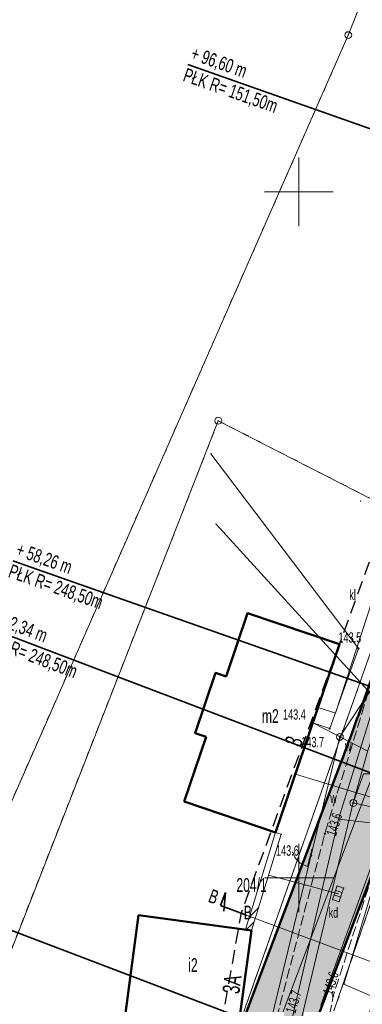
# Model space of a CAD drawing. Extents: x 6456700 to 6518119, y 5963420 to 5980059.
# Tile 117 of 256: x 6512148 to 6512173, y 5965740 to 5965812. Entities that reach past the tile are written whole.
import ezdxf
from ezdxf.enums import TextEntityAlignment as Align

# ---------------------------------------------------------------- set-up
doc = ezdxf.new("R2010")
doc.units = 0
doc.header["$MEASUREMENT"] = 0
for name, pattern in [('L_0_03', [1, 0.5, -0.5]), ('L_0_04', [1.5, 1, -0.5]), ('L_0_52', [1, 0.75, -0.25])]:
    doc.linetypes.add(name, pattern=pattern)
doc.layers.get('0').update_dxf_attribs({"color": 2, "linetype": 'CONTINUOUS', "lineweight": 5})
for name, color, linetype, lineweight in [('18mm Kreska ciągła', 7, 'CONTINUOUS', 18), ('202_punkt_graniczny', 7, 'CONTINUOUS', 18), ('210_oznaczenie_konturu_uzytku_gruntowego', 96, 'CONTINUOUS', 18), ('211_numer_dzialki_ewidencyjnej', 7, 'CONTINUOUS', 18), ('218_kontur_uzytku_gruntowego', 96, 'L_0_03', 18), ('219_dzialka_ewidencyjna', 7, 'CONTINUOUS', 18), ('238_Punkt_adresowy_budynku', 7, 'CONTINUOUS', 18), ('312_budynek_ewidencyjny', 7, 'CONTINUOUS', 18), ('312_oznaczenie_budynku_ewidencyjnego_Atr117', 7, 'CONTINUOUS', 18), ('35mm Ciągła', 7, 'CONTINUOUS', 35), ('50mm Kreska ciągła', 7, 'CONTINUOUS', 50), ('9mm Kreska ciągła', 252, 'CONTINUOUS', 9), ('furtka', 7, 'CONTINUOUS', 18), ('jezdnia', 7, 'CONTINUOUS', 18), ('komora_podziemna', 7, 'CONTINUOUS', 18), ('komora_podziemna_Atr17', 7, 'CONTINUOUS', 18), ('kratka_sciekowa', 7, 'CONTINUOUS', 18), ('kratka_sciekowa_Atr17', 7, 'CONTINUOUS', 18), ('ogrodzenie_trwale', 7, 'CONTINUOUS', 18), ('osadnik__szambo_Atr17', 7, 'CONTINUOUS', 18), ('pikieta_naturalna', 7, 'CONTINUOUS', 18), ('pikieta_naturalna_Atr2', 7, 'CONTINUOUS', 18), ('pikieta_naturalna_Atr3', 7, 'CONTINUOUS', 18), ('przewod_elektroenergetyczny_niskiego_napiecia', 7, 'CONTINUOUS', 18), ('przewod_kanalizacyjny', 7, 'CONTINUOUS', 18), ('przewod_telekomunikacyjny_podziemny', 7, 'CONTINUOUS', 18), ('przewod_wodociagowy', 7, 'CONTINUOUS', 18), ('rzedna', 7, 'CONTINUOUS', 18), ('rzedna_Atr2', 7, 'CONTINUOUS', 18), ('sciana_oporowa__poligon_', 7, 'CONTINUOUS', 18), ('siatka_krzyrzy', 7, 'CONTINUOUS', 18), ('slup_przewodow_napowietrznych', 7, 'CONTINUOUS', 18), ('Zakres', 7, 'CONTINUOUS', 18)]:
    doc.layers.add(name, color=color, linetype=linetype, lineweight=lineweight)
doc.styles.get("Standard").update_dxf_attribs({"font": 'txt', "width": 0.75})
doc.styles.add('Znaczniki', font='GOTHIC.TTF', dxfattribs={"width": 0.7})

# ---------------------------------------------------------------- blocks, each defined once
blk = doc.blocks.new('mdcp_nowa')
at = {"layer": 'pikieta_naturalna', "linetype": 'Continuous', "lineweight": 18}
for points in [[(6494904.35, 5982216.675, 1), (6494904.35, 5982216.765, 1)], [(6494902.26, 5982210.835, 1), (6494902.26, 5982210.925, 1)], [(6494903, 5982210.235, 1), (6494903, 5982210.325, 1)], [(6494901.9, 5982203.165, 1), (6494901.9, 5982203.255, 1)], [(6494900.91, 5982201.595, 1), (6494900.91, 5982201.685, 1)], [(6494902.51, 5982191.375, 1), (6494902.51, 5982191.465, 1)]]:
    blk.add_hatch(color=18, dxfattribs=at).paths.add_polyline_path(points)
at = {"layer": 'rzedna', "linetype": 'Continuous', "lineweight": 18}
blk.add_hatch(color=18, dxfattribs=at).paths.add_polyline_path([(6494903.98, 5982205.425, 1), (6494903.98, 5982205.515, 1)])
at = {"layer": '202_punkt_graniczny', "color": 7, "linetype": 'Continuous', "lineweight": 18}
for centre in [(6494903.61, 5982261.41), (6494894.14, 5982233.32)]:
    blk.add_circle(centre, 0.25, dxfattribs=at)
at = {"layer": '202_punkt_graniczny'}
for p in [(6494903.61, 5982261.41), (6494894.14, 5982233.32)]:
    blk.add_point(p, dxfattribs=at)
at = {"layer": '218_kontur_uzytku_gruntowego', "lineweight": 18, "flags": 128}
for points in [[(6494927.85, 5982322.27), (6494903.61, 5982261.41)], [(6494903.61, 5982261.41), (6494874.66, 5982195.55)], [(6494873.21, 5982179.85), (6494894.14, 5982233.32)], [(6494894.14, 5982233.32), (6494908.59, 5982225.93)], [(6494891.82, 5982178.42), (6494908.59, 5982225.93)], [(6494909.1, 5982209.37), (6494902.57, 5982190.31)]]:
    blk.add_lwpolyline(points, dxfattribs=at)
at = {"layer": '218_kontur_uzytku_gruntowego'}
for p in [(6494903.61, 5982261.41), (6494903.61, 5982261.41), (6494903.61, 5982261.41), (6494903.61, 5982261.41), (6494894.14, 5982233.32), (6494894.14, 5982233.32), (6494894.14, 5982233.32), (6494894.14, 5982233.32)]:
    blk.add_point(p, dxfattribs=at)
at = {"layer": '219_dzialka_ewidencyjna', "color": 3, "linetype": 'Continuous', "lineweight": 18, "flags": 128}
for points in [[(6494903.61, 5982261.41), (6494927.85, 5982322.27)], [(6494874.66, 5982195.55), (6494903.61, 5982261.41)], [(6494873.21, 5982179.85), (6494894.14, 5982233.32)], [(6494894.14, 5982233.32), (6494908.59, 5982225.93)], [(6494891.82, 5982178.42), (6494908.59, 5982225.93)], [(6494902.57, 5982190.31), (6494909.1, 5982209.37)]]:
    blk.add_lwpolyline(points, dxfattribs=at)
at = {"layer": '219_dzialka_ewidencyjna', "color": 3}
for p in [(6494903.61, 5982261.41), (6494903.61, 5982261.41), (6494894.14, 5982233.32), (6494894.14, 5982233.32)]:
    blk.add_point(p, dxfattribs=at)
at = {"layer": '312_budynek_ewidencyjny', "color": 7, "linetype": 'Continuous', "lineweight": 50, "flags": 128}
for points in [[(6494894.72, 5982214.69), (6494896.27, 5982219.3)], [(6494896.27, 5982219.3), (6494902.97, 5982217.03)], [(6494902.97, 5982217.03), (6494898.32, 5982203.32)], [(6494892.45, 5982210.55), (6494893.94, 5982214.95)], [(6494893.94, 5982214.95), (6494894.72, 5982214.69)], [(6494891.66, 5982205.58), (6494893.25, 5982210.28)], [(6494893.25, 5982210.28), (6494892.45, 5982210.55)], [(6494898.32, 5982203.32), (6494891.66, 5982205.58)], [(6494887.37, 5982190.15), (6494888.32, 5982197.28)], [(6494888.32, 5982197.28), (6494896.55, 5982196.17)], [(6494896.55, 5982196.17), (6494895.59, 5982189.04)]]:
    blk.add_lwpolyline(points, dxfattribs=at)
at = {"layer": '312_budynek_ewidencyjny'}
for p in [(6494896.27, 5982219.3), (6494896.27, 5982219.3), (6494902.97, 5982217.03), (6494902.97, 5982217.03), (6494893.94, 5982214.95), (6494893.94, 5982214.95), (6494894.72, 5982214.69), (6494894.72, 5982214.69), (6494892.45, 5982210.55), (6494892.45, 5982210.55), (6494893.25, 5982210.28), (6494893.25, 5982210.28), (6494891.66, 5982205.58), (6494891.66, 5982205.58), (6494898.32, 5982203.32), (6494898.32, 5982203.32), (6494888.32, 5982197.28), (6494888.32, 5982197.28), (6494896.55, 5982196.17), (6494896.55, 5982196.17)]:
    blk.add_point(p, dxfattribs=at)
at = {"layer": 'furtka', "color": 7, "linetype": 'Continuous', "lineweight": 18, "flags": 128}
blk.add_lwpolyline([(6494900.65, 5982200.84), (6494900.95, 5982202.06)], dxfattribs=at)
at = {"layer": 'furtka', "color": 7, "linetype": 'Continuous', "lineweight": 18}
blk.add_arc((6494901.007, 5982202.297), 1.5, 196.185, 256.185, dxfattribs=at)
at = {"layer": 'furtka'}
for p in [(6494899.567, 5982201.879), (6494900.95, 5982202.06), (6494899.969, 5982201.214), (6494900.649, 5982200.84), (6494900.65, 5982200.84)]:
    blk.add_point(p, dxfattribs=at)
at = {"layer": 'jezdnia', "color": 7, "linetype": 'L_0_52', "lineweight": 18, "flags": 128}
blk.add_lwpolyline([(6494906.64, 5982204.07), (6494902.51, 5982191.42), (6494900.83, 5982182.45), (6494900.46, 5982175.05), (6494901.26, 5982168.49), (6494902.39, 5982165.03), (6494903.91, 5982162.32), (6494905.25, 5982160.72), (6494906.57, 5982160.82), (6494907.19, 5982160), (6494909.71, 5982156.82), (6494908.99, 5982155.65), (6494910.46, 5982153.38), (6494916.76, 5982144.94), (6494937.893, 5982116.515), (6494936.342, 5982111.073), (6494913.16, 5982142.2), (6494906.83, 5982150.55), (6494898.97, 5982152.01), (6494895.3, 5982147.67), (6494891.95, 5982135.64), (6494888.64, 5982134.89), (6494891.5, 5982146.29), (6494893.15, 5982153.16), (6494891.97, 5982154.04), (6494892.72, 5982157.79), (6494894.24, 5982158.91), (6494895.79, 5982169.13), (6494894.29, 5982173.33), (6494895.64, 5982177.43), (6494896.84, 5982181.98), (6494898.4, 5982189.84), (6494901.9, 5982203.21), (6494906.14, 5982216.99), (6494910.48, 5982216.25)], close=True, dxfattribs=at)
at = {"layer": 'jezdnia'}
for p in [(6494901.9, 5982203.21), (6494902.51, 5982191.42)]:
    blk.add_point(p, dxfattribs=at)
at = {"layer": 'komora_podziemna', "color": 5, "linetype": 'Continuous', "lineweight": 13}
blk.add_circle((6494903.98, 5982205.47), 0.25, dxfattribs=at)
at = {"layer": 'komora_podziemna'}
blk.add_point((6494903.98, 5982205.47), dxfattribs=at)
at = {"layer": 'kratka_sciekowa', "color": 34, "linetype": 'Continuous', "lineweight": 13, "flags": 128}
for points in [[(6494902.688, 5982199.095), (6494902.798, 5982199.427)], [(6494903.273, 5982199.27), (6494902.798, 5982199.427)], [(6494903.162, 5982198.937), (6494903.273, 5982199.27)], [(6494902.467, 5982198.43), (6494902.578, 5982198.763)], [(6494902.578, 5982198.763), (6494902.688, 5982199.095)], [(6494903.052, 5982198.605), (6494902.578, 5982198.763)], [(6494903.162, 5982198.937), (6494902.688, 5982199.095)], [(6494902.942, 5982198.273), (6494903.052, 5982198.605)], [(6494903.052, 5982198.605), (6494903.162, 5982198.937)], [(6494902.942, 5982198.273), (6494902.467, 5982198.43)]]:
    blk.add_lwpolyline(points, dxfattribs=at)
at = {"layer": 'kratka_sciekowa'}
for p in [(6494902.798, 5982199.427), (6494902.798, 5982199.427), (6494903.273, 5982199.27), (6494903.273, 5982199.27), (6494902.578, 5982198.763), (6494902.578, 5982198.763), (6494902.578, 5982198.763), (6494902.688, 5982199.095), (6494902.688, 5982199.095), (6494902.688, 5982199.095), (6494903.052, 5982198.605), (6494903.052, 5982198.605), (6494903.052, 5982198.605), (6494903.162, 5982198.937), (6494903.162, 5982198.937), (6494903.162, 5982198.937), (6494902.467, 5982198.43), (6494902.467, 5982198.43), (6494902.942, 5982198.273), (6494902.942, 5982198.273)]:
    blk.add_point(p, dxfattribs=at)
at = {"layer": 'ogrodzenie_trwale'}
for p in [(6494904.52, 5982227.47), (6494903.17, 5982210.72), (6494900.95, 5982202.06), (6494900.65, 5982200.84)]:
    blk.add_point(p, dxfattribs=at)
at = {"layer": 'pikieta_naturalna', "color": 7, "linetype": 'Continuous', "lineweight": 18}
for centre in [(6494904.35, 5982216.72), (6494902.26, 5982210.88), (6494903, 5982210.28), (6494901.9, 5982203.21), (6494900.91, 5982201.64), (6494902.51, 5982191.42)]:
    blk.add_circle(centre, 0.045, dxfattribs=at)
at = {"layer": 'pikieta_naturalna'}
for p in [(6494904.35, 5982216.72), (6494902.26, 5982210.88), (6494903, 5982210.28), (6494901.9, 5982203.21), (6494900.91, 5982201.64), (6494902.51, 5982191.42)]:
    blk.add_point(p, dxfattribs=at)
at = {"layer": 'przewod_elektroenergetyczny_niskiego_napiecia', "color": 1, "linetype": 'Continuous', "lineweight": 18, "flags": 128}
for points in [[(6494903, 5982210.28), (6494918.81, 5982234.23)], [(6494893.89, 5982172.74), (6494903, 5982210.28)]]:
    blk.add_lwpolyline(points, dxfattribs=at)
at = {"layer": 'przewod_elektroenergetyczny_niskiego_napiecia'}
blk.add_point((6494903, 5982210.28), dxfattribs=at)
blk.add_point((6494903, 5982210.28), dxfattribs=at)
at = {"layer": 'przewod_elektroenergetyczny_niskiego_napiecia', "color": 1}
blk.add_point((6494903, 5982210.28), dxfattribs=at)
blk.add_point((6494903, 5982210.28), dxfattribs=at)
at = {"layer": 'przewod_kanalizacyjny', "color": 34, "linetype": 'Continuous', "lineweight": 18, "flags": 128}
for points in [[(6494897.6, 5982181.54), (6494902.91, 5982204.29), (6494906.88, 5982217.11), (6494910.44, 5982227.59)], [(6494901.42, 5982212.43), (6494902.67, 5982212.01), (6494905.37, 5982220.26), (6494906.27, 5982222.1), (6494907.19, 5982224.63)], [(6494909.29, 5982203.56), (6494902.91, 5982204.29)], [(6494902.87, 5982198.85), (6494900.47, 5982199.49), (6494897.8, 5982200.2)]]:
    blk.add_lwpolyline(points, dxfattribs=at)
at = {"layer": 'przewod_kanalizacyjny'}
for p in [(6494901.42, 5982212.43), (6494902.67, 5982212.01), (6494902.91, 5982204.29), (6494902.91, 5982204.29), (6494897.8, 5982200.2), (6494900.47, 5982199.49), (6494902.87, 5982198.85)]:
    blk.add_point(p, dxfattribs=at)
at = {"layer": 'przewod_telekomunikacyjny_podziemny', "color": 30, "linetype": 'Continuous', "lineweight": 18, "flags": 128}
for points in [[(6494901.62, 5982190.73), (6494906.93, 5982205.38), (6494911.62, 5982220.93), (6494915.73, 5982231.59), (6494911.08, 5982233.33), (6494928.49, 5982275.35), (6494946.57, 5982313.81), (6494960.48, 5982334.35), (6494965.17, 5982341.38), (6494972.14, 5982353.83), (6494985.3, 5982378.53), (6494993.02, 5982395.45), (6495008.18, 5982425.35), (6495017.88, 5982443.43), (6495022.56, 5982450.66), (6495031.38, 5982466.91), (6495039.03, 5982482.79), (6495040.55, 5982485.59), (6495048.7, 5982498.93), (6495056.63, 5982506.55), (6495061.71, 5982512.37), (6495068.26, 5982521.25), (6495074.92, 5982532.24)], [(6494906.93, 5982205.38), (6494899.76, 5982207.56)]]:
    blk.add_lwpolyline(points, dxfattribs=at)
at = {"layer": 'przewod_telekomunikacyjny_podziemny'}
blk.add_point((6494899.76, 5982207.56), dxfattribs=at)
at = {"layer": 'przewod_wodociagowy', "color": 5, "linetype": 'Continuous', "lineweight": 18, "flags": 128}
for points in [[(6494907.57, 5982152.18), (6494905.83, 5982154.51), (6494898.25, 5982164.04), (6494898.06, 5982180.83), (6494903.98, 5982205.49), (6494905.04, 5982209.28), (6494911.31, 5982228.37), (6494914.05, 5982237.38), (6494923.22, 5982259.63), (6494928.59, 5982272.81), (6494941.25, 5982299.9), (6494937.3, 5982301.7), (6494937.02, 5982301.82)], [(6494893.6, 5982230.91), (6494904.35, 5982216.72), (6494902.26, 5982210.88), (6494901.03, 5982211.3)], [(6494893.97, 5982225.8), (6494908.57, 5982209.79), (6494903.3, 5982192.27)], [(6494901.03, 5982211.3), (6494905.05, 5982209.25)], [(6494907.72, 5982204.66), (6494903.98, 5982205.47)], [(6494919.65, 5982165.81), (6494912.09, 5982170.64), (6494915.37, 5982177.73), (6494917.35, 5982181.02), (6494919.11, 5982185.43), (6494903.3, 5982192.27)]]:
    blk.add_lwpolyline(points, dxfattribs=at)
at = {"layer": 'przewod_wodociagowy'}
for p in [(6494893.6, 5982230.91), (6494893.97, 5982225.8), (6494904.35, 5982216.72), (6494901.03, 5982211.3), (6494901.03, 5982211.3), (6494902.26, 5982210.88), (6494903.98, 5982205.49), (6494903.98, 5982205.47), (6494903.3, 5982192.27), (6494903.3, 5982192.27)]:
    blk.add_point(p, dxfattribs=at)
at = {"layer": 'rzedna', "color": 7, "linetype": 'Continuous', "lineweight": 18}
blk.add_circle((6494903.98, 5982205.47), 0.045, dxfattribs=at)
at = {"layer": 'rzedna'}
blk.add_point((6494903.98, 5982205.47), dxfattribs=at)
at = {"layer": 'rzedna_Atr2', "color": 7, "linetype": 'Continuous', "lineweight": 18, "flags": 128}
blk.add_lwpolyline([(6494903.98, 5982205.47), (6494904.73, 5982207.58), (6494907.318, 5982207.58)], dxfattribs=at)
at = {"layer": 'rzedna_Atr2'}
blk.add_point((6494903.98, 5982205.47), dxfattribs=at)
at = {"layer": 'sciana_oporowa__poligon_', "color": 7, "linetype": 'Continuous', "lineweight": 18, "flags": 128}
blk.add_lwpolyline([(6494898.32, 5982203.32), (6494898.73, 5982203.19), (6494896.55, 5982196.18), (6494896.12, 5982196.24)], close=True, dxfattribs=at)
for points in [[(6494896.412, 5982197.179), (6494897.063, 5982197.83)], [(6494896.173, 5982196.233), (6494896.744, 5982196.804)]]:
    blk.add_lwpolyline(points, dxfattribs=at)
at = {"layer": 'sciana_oporowa__poligon_'}
for p in [(6494898.32, 5982203.32), (6494898.32, 5982203.32), (6494898.73, 5982203.19), (6494898.73, 5982203.19), (6494897.063, 5982197.83), (6494896.412, 5982197.179), (6494896.744, 5982196.804), (6494896.12, 5982196.24), (6494896.12, 5982196.24), (6494896.173, 5982196.233), (6494896.55, 5982196.18), (6494896.55, 5982196.18)]:
    blk.add_point(p, dxfattribs=at)
at = {"layer": 'siatka_krzyrzy', "linetype": 'Continuous', "lineweight": 18, "flags": 128}
for points in [[(6494900, 5982247.5), (6494900, 5982252.5)], [(6494897.5, 5982250), (6494902.5, 5982250)], [(6494900, 5982197.5), (6494900, 5982202.5)], [(6494897.5, 5982200), (6494902.5, 5982200)]]:
    blk.add_lwpolyline(points, dxfattribs=at)
at = {"layer": 'slup_przewodow_napowietrznych', "color": 7, "linetype": 'Continuous', "lineweight": 13}
blk.add_circle((6494903, 5982210.28), 0.25, dxfattribs=at)
at = {"layer": 'slup_przewodow_napowietrznych'}
blk.add_point((6494903, 5982210.28), dxfattribs=at)
at = {"layer": 'Zakres', "linetype": 'L_0_04', "lineweight": 25, "flags": 128}
blk.add_lwpolyline([(6495113.77, 5985050.22), (6495121.12, 5984877.07), (6495125.76, 5984757.87), (6495129.89, 5984649.81), (6495141.08, 5984611.3), (6495145.77, 5984544.53), (6495147.36, 5984487.27), (6495157.22, 5984392.07), (6495162.95, 5984387.45), (6495180.24, 5984384.16), (6495229.5, 5984386.61), (6495251.65, 5984373.41), (6495258.77, 5984357.12), (6495255.44, 5984330.44), (6495250.77, 5984304.39), (6495252.21, 5984282.78), (6495255.46, 5984256.45), (6495254.94, 5984238.25), (6495266.4, 5984211), (6495277.24, 5984182.33), (6495294.2, 5984133.19), (6495300.94, 5984095.37), (6495313.24, 5984037.69), (6495317.44, 5983978.18), (6495300.35, 5983922.18), (6495282.35, 5983883.38), (6495266.21, 5983862.23), (6495242.03, 5983839.67), (6495211.11, 5983816.86), (6495158.26, 5983772.66), (6495130.6, 5983651.16), (6495116.31, 5983543.43), (6495129.51, 5983346.73), (6495134.58, 5983264.71), (6495139.64, 5983186.97), (6495193.25, 5983077.94), (6495199.2, 5983041.97), (6495206.23, 5983026), (6495208.96, 5983004.88), (6495202.27, 5982979.48), (6495202.42, 5982950.13), (6495209.35, 5982897.38), (6495215.97, 5982850.34), (6495228.6, 5982809.97), (6495226.85, 5982778.82), (6495225.04, 5982750.56), (6495220.26, 5982723.37), (6495226.54, 5982679.97), (6495206.06, 5982669.48), (6495192.68, 5982657.71), (6495184.57, 5982648.65), (6495174.78, 5982624.58), (6495164.23, 5982604.61), (6495150.7, 5982588.3), (6495137.69, 5982582.43), (6495118.26, 5982573.75), (6495100.35, 5982558.42), (6495090.36, 5982544.99), (6495075.87, 5982519.06), (6495060.83, 5982499.68), (6495049.41, 5982485.49), (6495035.07, 5982459.7), (6495006.7, 5982406.64), (6494980.89, 5982351.84), (6494944.35, 5982293.29), (6494925.72, 5982250.11), (6494905.2, 5982190.37), (6494898.43, 5982153.5), (6494879.51, 5982063.89), (6494864.14, 5981992.66), (6494816.93, 5981768.61), (6494777.79, 5981577.7), (6494739.84, 5981394.72), (6494718.65, 5981297.89), (6494716.45, 5981237.31), (6494738.62, 5981208.21), (6494776.48, 5981173.06), (6494817.16, 5981137.44), (6494847.63, 5981109.8), (6494877.39, 5981077.08), (6494912.75, 5981030.55), (6494916.06, 5981014.71), (6494903.86, 5980957.01), (6494916.13, 5980953.51), (6494892.32, 5980927.59), (6494850.7, 5980858.8), (6494806.81, 5980779.89), (6494785.1, 5980753.49), (6494715.22, 5980723.29), (6494679.96, 5980686.78), (6494651.35, 5980651.29), (6494549.14, 5980683.24), (6494511.84, 5980659.66), (6494443.61, 5980630.33), (6494428.78, 5980598.6), (6494431.58, 5980579.46), (6494420.56, 5980549.76), (6494416.45, 5980528.2), (6494403.86, 5980507.16), (6494388.89, 5980482.96), (6494365.32, 5980407.99), (6494335.67, 5980315.15), (6494332.29, 5980297.41), (6494335.1, 5980278.18), (6494347.25, 5980254.84), (6494336.79, 5980250.09), (6494300.04, 5980271.34), (6494320.8, 5980301.43), (6494336.81, 5980349.17), (6494344.85, 5980380.92), (6494360.85, 5980437.13), (6494374.18, 5980476.38), (6494386.14, 5980498.84), (6494403.02, 5980528.52), (6494411.33, 5980563.19), (6494420.84, 5980586.25), (6494420.25, 5980601.11), (6494434.95, 5980635.94), (6494446.75, 5980644.99), (6494465.77, 5980647.27), (6494513.02, 5980669.46), (6494507.85, 5980679.68), (6494547.89, 5980705.83), (6494570.06, 5980691.34), (6494636.17, 5980669.05), (6494706.14, 5980756.86), (6494742.78, 5980772.58), (6494798.53, 5980814.27), (6494826.12, 5980867.97), (6494849.57, 5980908.6), (6494845.35, 5980942.01), (6494853.94, 5980970.83), (6494891.08, 5980960.54), (6494890.11, 5980965.73), (6494903.94, 5981025.69), (6494869.98, 5981070.3), (6494770.97, 5981160.58), (6494728.18, 5981200.64), (6494706.13, 5981229.56), (6494707.94, 5981299.75), (6494728.84, 5981398.1), (6494767.06, 5981580.19), (6494806.17, 5981770.55), (6494854.36, 5981994.76), (6494869.73, 5982065.97), (6494888.61, 5982155.44), (6494891.67, 5982173.95), (6494895.82, 5982197.45), (6494916.38, 5982253.72), (6494935.47, 5982297.95), (6494954.97, 5982331.67), (6494972.09, 5982356.64), (6494997.76, 5982411.14), (6495026.29, 5982464.48), (6495041.09, 5982491.09), (6495052.99, 5982505.88), (6495067.51, 5982524.6), (6495081.94, 5982550.43), (6495092.99, 5982565.28), (6495112.86, 5982582.29), (6495133.59, 5982591.55), (6495144.48, 5982596.46), (6495155.87, 5982610.19), (6495165.7, 5982628.8), (6495175.96, 5982654.03), (6495185.62, 5982664.83), (6495200.4, 5982677.82), (6495212.49, 5982688.04), (6495209.64, 5982723.43), (6495215.22, 5982750.57), (6495216.87, 5982779.54), (6495218.31, 5982809.31), (6495206.86, 5982847.92), (6495199.44, 5982894.74), (6495192.11, 5982948.71), (6495190.16, 5982979.24), (6495183.47, 5983075.16), (6495129.79, 5983184.34), (6495124.6, 5983264.07), (6495119.53, 5983346.09), (6495106.27, 5983543.75), (6495120.74, 5983652.9), (6495148.75, 5983779.42), (6495204.15, 5983826.04), (6495273.41, 5983889.36), (6495288.53, 5983927.42), (6495300.83, 5983964.69), (6495303.91, 5983980.14), (6495301.32, 5984039.55), (6495291.1, 5984093.63), (6495284.5, 5984130.67), (6495267.84, 5984178.93), (6495257.12, 5984207.3), (6495244.96, 5984236.19), (6495244.79, 5984255.42), (6495242.25, 5984281.97), (6495240.71, 5984304.95), (6495245.55, 5984331.94), (6495248.51, 5984355.64), (6495243.77, 5984366.47), (6495226.98, 5984376.47), (6495179.54, 5984374.12), (6495158.61, 5984378.09), (6495147.7, 5984386.91), (6495137.38, 5984486.61), (6495135.78, 5984544.04), (6495131.18, 5984609.54), (6495119.95, 5984648.2), (6495115.76, 5984757.49), (6495111.12, 5984876.67), (6495103.73, 5985050.93), (6495109.36, 5985081.73), (6495120.41, 5985085.88)], close=True, dxfattribs=at)
at = {"layer": 'Zakres'}
blk.add_point((6494895.82, 5982197.45), dxfattribs=at)
at = {"layer": '210_oznaczenie_konturu_uzytku_gruntowego', "lineweight": 20, "width": 0.66}
blk.add_text('B', height=1, dxfattribs=at).set_placement((6494896, 5982197.98), align=Align.TOP_LEFT)
at = {"layer": '211_numer_dzialki_ewidencyjnej', "color": 7, "lineweight": 20, "width": 0.66}
blk.add_text('204/1', height=1, dxfattribs=at).set_placement((6494895.46, 5982199.99), align=Align.TOP_LEFT)
at = {"layer": '238_Punkt_adresowy_budynku', "color": 7, "lineweight": 25, "width": 0.66}
for s, rotation, p in [('3', 71.3, (6494898.958, 5982209.866)), ('3A', 82.3, (6494894.426, 5982191.671))]:
    blk.add_text(s, height=1.25, rotation=rotation, dxfattribs=at).set_placement(p, align=Align.TOP_LEFT)
at = {"layer": '312_oznaczenie_budynku_ewidencyjnego_Atr117', "color": 7, "lineweight": 20, "width": 0.66}
for s, p in [('m2', (6494897.32, 5982212.3)), ('i2', (6494891.95, 5982194.16))]:
    blk.add_text(s, height=1, dxfattribs=at).set_placement(p, align=Align.TOP_LEFT)
at = {"layer": 'komora_podziemna_Atr17', "color": 7, "lineweight": 15, "width": 0.66}
for p in [(6494903.369, 5982210), (6494902.299, 5982206.22)]:
    blk.add_text('w', height=0.75, dxfattribs=at).set_placement(p, align=Align.TOP_LEFT)
at = {"layer": 'kratka_sciekowa_Atr17', "color": 34, "lineweight": 15, "width": 0.66}
blk.add_text('kd', height=0.75, dxfattribs=at).set_placement((6494902.18, 5982197.85), align=Align.TOP_LEFT)
at = {"layer": 'osadnik__szambo_Atr17', "color": 34, "lineweight": 15, "width": 0.66}
blk.add_text('kl', height=0.75, dxfattribs=at).set_placement((6494903.689, 5982221.01), align=Align.TOP_LEFT)
at = {"layer": 'pikieta_naturalna_Atr2', "color": 7, "lineweight": 15, "width": 0.66}
for s, p in [('143.5', (6494902.9, 5982217.9)), ('143.4', (6494898.86, 5982212.29)), ('143.7', (6494900.19, 5982210.28)), ('143.6', (6494898.35, 5982202.37))]:
    blk.add_text(s, height=0.75, dxfattribs=at).set_placement(p, align=Align.TOP_LEFT)
for s, rotation, p in [('143.6', 73.2, (6494901.99, 5982203.21)), ('143.6', 72.9, (6494901.73, 5982191.66)), ('143.7', 73.4, (6494899.03, 5982190.29))]:
    blk.add_text(s, height=0.75, rotation=rotation, dxfattribs=at).set_placement(p, align=Align.TOP_LEFT)
at = {"layer": 'pikieta_naturalna_Atr3', "color": 7, "lineweight": 15, "width": 0.66}
for rotation, p in [(73.2, (6494901.99, 5982203.21)), (72.9, (6494901.73, 5982191.66))]:
    blk.add_text('143.6', height=0.75, rotation=rotation, dxfattribs=at).set_placement(p, align=Align.TOP_LEFT)

msp = doc.modelspace()

# ---------------------------------------------------------------- block references
at = {"linetype": 'ByBlock'}
msp.add_blockref('mdcp_nowa', (17268.786, -16450.998), dxfattribs=at)

# ---------------------------------------------------------------- next in the draw order: hatches: boundary and pattern name
at = {"layer": '9mm Kreska ciągła'}
h = msp.add_hatch(dxfattribs=at)
h.set_pattern_fill('SAND_AND_LIME', color=4, scale=0.1)
h.set_pattern_definition([(37.5, (6512163.41104, 5965706.02106), (-0.006803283, 0.208096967), [0, -0.16416, 0, -0.1836, 0, -0.1755]), (7.5, (6512163.41104, 5965706.02106), (0.19113588, 0.30479178), [0, -0.08856, 0, -0.14796, 0, -0.0567]), (-32.5, (6512163.2782, 5965706.02106), (0.33632732, 0.00061118), [0, -0.054, 0, -0.1944, 0, -0.2538]), (-42.5, (6512163.2782, 5965706.02106), (0.32466167, 0.09478896), [0, -0.027, 0, -0.12744, 0, -0.1458])])
edge = h.paths.add_edge_path()
edge.add_line((6512494.454, 5966351.121), (6512492.815, 5966327.914))
edge.add_arc((6512641.445, 5966317.419), 149, 175.96099, 178.25385)
edge.add_line((6512492.514, 5966321.96), (6512491.933, 5966302.891))
edge.add_arc((6512440.957, 5966304.445), 51, 348.13301, 358.25385, ccw=False)
edge.add_line((6512490.867, 5966293.957), (6512486.741, 5966274.321))
edge.add_arc((6512500.441, 5966271.442), 14, 168.13301, 189.66075)
edge.add_line((6512486.64, 5966269.093), (6512490.395, 5966247.035))
edge.add_line((6512490.395, 5966247.035), (6512490.607, 5966245.791))
edge.add_arc((6512474.833, 5966243.106), 16, 357.41334, 369.66075, ccw=False)
edge.add_line((6512490.817, 5966242.384), (6512490.724, 5966240.322))
edge.add_arc((6512474.74, 5966241.044), 16, 304.69475, 357.41334, ccw=False)
edge.add_line((6512483.848, 5966227.889), (6512479.157, 5966224.642))
edge.add_arc((6512563.968, 5966102.134), 149, 124.69475, 128.17467)
edge.add_line((6512471.877, 5966219.268), (6512459.798, 5966209.771))
edge.add_arc((6512468.451, 5966198.766), 14, 128.17467, 146.52826)
edge.add_line((6512456.773, 5966206.487), (6512454.137, 5966202.499))
edge.add_arc((6512536.718, 5966147.898), 99, 146.52826, 150.19331)
edge.add_line((6512450.815, 5966197.109), (6512447.264, 5966190.909))
edge.add_arc((6512533.167, 5966141.699), 99, 150.19331, 155.56334)
edge.add_line((6512443.035, 5966182.654), (6512432.867, 5966160.275))
edge.add_arc((6512409.196, 5966171.031), 26, 321.1758, 335.56334, ccw=False)
edge.add_line((6512429.452, 5966154.731), (6512421.621, 5966145))
edge.add_arc((6512409.156, 5966155.031), 16, 309.59305, 321.1758, ccw=False)
edge.add_line((6512419.353, 5966142.701), (6512410.592, 5966135.455))
edge.add_arc((6512400.395, 5966147.785), 16, 291.72006, 309.59305, ccw=False)
edge.add_line((6512406.316, 5966132.921), (6512399.28, 5966130.118))
edge.add_arc((6512417.414, 5966084.597), 49, 111.72006, 118.67866)
edge.add_line((6512393.899, 5966127.586), (6512378.766, 5966119.308))
edge.add_arc((6512390.283, 5966098.252), 24, 118.67866, 130.97644)
edge.add_line((6512374.545, 5966116.372), (6512369.458, 5966111.954))
edge.add_arc((6512385.196, 5966093.834), 24, 130.97644, 144.24742)
edge.add_line((6512365.719, 5966107.857), (6512360.498, 5966100.604))
edge.add_arc((6512392.148, 5966077.817), 39, 144.24742, 151.71864)
edge.add_line((6512357.804, 5966096.296), (6512346.179, 5966074.69))
edge.add_arc((6512310.073, 5966094.116), 41, 323.54004, 331.71864, ccw=False)
edge.add_line((6512343.048, 5966069.751), (6512332.977, 5966056.12))
edge.add_arc((6512291.959, 5966086.427), 51, 314.86874, 323.54004, ccw=False)
edge.add_line((6512327.939, 5966050.283), (6512325.436, 5966047.791))
edge.add_arc((6512381.169, 5965991.802), 79, 134.86874, 142.03498)
edge.add_line((6512318.887, 5966040.401), (6512317.812, 5966039.024))
edge.add_arc((6512348.559, 5966015.032), 39, 142.03498, 151.90193)
edge.add_line((6512314.155, 5966033.4), (6512307.014, 5966020.024))
edge.add_arc((6512085.596, 5966138.241), 251, 330.1315, 331.90193, ccw=False)
edge.add_line((6512303.256, 5966013.24), (6512293.172, 5965995.681))
edge.add_arc((6512509.097, 5965871.676), 249, 150.1315, 153.31422)
edge.add_line((6512286.62, 5965983.501), (6512270.802, 5965952.031))
edge.add_arc((6512493.279, 5965840.205), 249, 153.31422, 155.41165)
edge.add_line((6512266.858, 5965943.813), (6512249.846, 5965906.636))
edge.add_arc((6512203.471, 5965927.857), 51, 325.40047, 335.41165, ccw=False)
edge.add_line((6512245.451, 5965898.897), (6512232.463, 5965880.07))
edge.add_arc((6512313.954, 5965823.854), 99, 145.40047, 150.15364)
edge.add_line((6512228.085, 5965873.124), (6512213.877, 5965848.362))
edge.add_arc((6512299.746, 5965799.092), 99, 150.15364, 156.12969)
edge.add_line((6512209.214, 5965839.154), (6512198.858, 5965815.752))
edge.add_arc((6512518.006, 5965674.523), 349, 156.12969, 156.8073)
edge.add_line((6512197.211, 5965811.968), (6512194.929, 5965806.643))
edge.add_arc((6512331.888, 5965747.963), 149, 156.8073, 160.58951)
edge.add_line((6512191.357, 5965797.481), (6512178.615, 5965761.319))
edge.add_arc((6511941.881, 5965844.735), 251, 339.22463, 340.58951, ccw=False)
edge.add_line((6512176.561, 5965755.704), (6512169.456, 5965736.976))
edge.add_arc((6512195.168, 5965727.222), 27.5, 159.22463, 216.73933)
edge.add_line((6512173.13, 5965710.772), (6512174.444, 5965709.012))
edge.add_line((6512174.444, 5965709.012), (6512170.437, 5965706.021))
edge.add_line((6512170.437, 5965706.021), (6512164.212, 5965719.71))
edge.add_arc((6512161.212, 5965719.741), 3, 359.40734, 370.87144)
edge.add_arc((6512205.039, 5965728.159), 41.628, 165.26056, 190.87144, ccw=False)
edge.add_line((6512164.781, 5965738.75), (6512171.886, 5965757.477))
edge.add_arc((6511941.881, 5965844.735), 246, 339.22463, 340.58951)
edge.add_line((6512173.899, 5965762.981), (6512186.641, 5965799.143))
edge.add_arc((6512331.888, 5965747.963), 154, 156.8073, 160.58951, ccw=False)
edge.add_line((6512190.333, 5965808.612), (6512192.615, 5965813.937))
edge.add_arc((6512518.006, 5965674.523), 354, 156.12969, 156.8073, ccw=False)
edge.add_line((6512194.286, 5965817.775), (6512204.642, 5965841.178))
edge.add_arc((6512299.746, 5965799.092), 104, 150.15364, 156.12969, ccw=False)
edge.add_line((6512209.541, 5965850.851), (6512223.749, 5965875.613))
edge.add_arc((6512313.954, 5965823.854), 104, 145.40047, 150.15364, ccw=False)
edge.add_line((6512228.348, 5965882.91), (6512241.335, 5965901.737))
edge.add_arc((6512203.471, 5965927.857), 46, 325.40047, 335.41165)
edge.add_line((6512245.3, 5965908.717), (6512262.312, 5965945.894))
edge.add_arc((6512493.279, 5965840.205), 254, 153.31422, 155.41165, ccw=False)
edge.add_line((6512266.334, 5965954.276), (6512282.153, 5965985.747))
edge.add_arc((6512509.097, 5965871.676), 254, 150.1315, 153.31422, ccw=False)
edge.add_line((6512288.836, 5965998.171), (6512298.92, 5966015.73))
edge.add_arc((6512085.596, 5966138.241), 246, 330.1315, 331.90193)
edge.add_line((6512302.603, 5966022.379), (6512309.745, 5966035.755))
edge.add_arc((6512348.559, 5966015.032), 44, 142.03498, 151.90193, ccw=False)
edge.add_line((6512313.87, 5966042.1), (6512314.945, 5966043.477))
edge.add_arc((6512381.169, 5965991.802), 84, 134.86874, 142.03498, ccw=False)
edge.add_line((6512321.909, 5966051.335), (6512324.411, 5966053.826))
edge.add_arc((6512291.959, 5966086.427), 46, 314.86874, 323.54004)
edge.add_line((6512328.955, 5966059.091), (6512339.027, 5966072.722))
edge.add_arc((6512310.073, 5966094.116), 36, 323.54004, 331.71864)
edge.add_line((6512341.776, 5966077.059), (6512353.4, 5966098.665))
edge.add_arc((6512392.148, 5966077.817), 44, 144.24742, 151.71864, ccw=False)
edge.add_line((6512356.44, 5966103.526), (6512361.662, 5966110.778))
edge.add_arc((6512385.196, 5966093.834), 29, 130.97644, 144.24742, ccw=False)
edge.add_line((6512366.18, 5966115.728), (6512371.267, 5966120.147))
edge.add_arc((6512390.283, 5966098.252), 29, 118.67866, 130.97644, ccw=False)
edge.add_line((6512376.366, 5966123.695), (6512391.499, 5966131.972))
edge.add_arc((6512417.414, 5966084.597), 54, 111.72006, 118.67866, ccw=False)
edge.add_line((6512397.43, 5966134.763), (6512404.466, 5966137.566))
edge.add_arc((6512400.395, 5966147.785), 11, 291.72006, 309.59305)
edge.add_line((6512407.405, 5966139.308), (6512409.544, 5966141.077))
edge.add_line((6512409.544, 5966141.077), (6512412.36, 5966140.811))
edge.add_line((6512412.36, 5966140.811), (6512417.441, 5966145.013))
edge.add_arc((6512409.156, 5966155.031), 13, 309.59305, 321.1758)
edge.add_line((6512419.284, 5966146.881), (6512427.115, 5966156.612))
edge.add_arc((6512409.196, 5966171.031), 23, 321.1758, 335.56334)
edge.add_line((6512430.135, 5966161.516), (6512434.645, 5966171.44))
edge.add_line((6512434.645, 5966171.44), (6512440.928, 5966185.268))
edge.add_line((6512440.928, 5966185.268), (6512439.963, 5966187.841))
edge.add_arc((6512668.213, 5966069.673), 257.025, 151.22581, 152.62894, ccw=False)
edge.add_line((6512442.925, 5966193.394), (6512446.477, 5966199.594))
edge.add_arc((6512536.718, 5966147.898), 104, 146.52826, 150.19331, ccw=False)
edge.add_line((6512449.966, 5966205.257), (6512452.602, 5966209.244))
edge.add_arc((6512468.451, 5966198.766), 19, 128.17467, 146.52826, ccw=False)
edge.add_line((6512456.708, 5966213.702), (6512468.787, 5966223.198))
edge.add_arc((6512563.968, 5966102.134), 154, 124.69475, 128.17467, ccw=False)
edge.add_line((6512476.311, 5966228.753), (6512481.002, 5966232))
edge.add_arc((6512474.74, 5966241.044), 11, 304.69475, 357.41334)
edge.add_line((6512485.729, 5966240.548), (6512485.822, 5966242.609))
edge.add_arc((6512474.833, 5966243.106), 11, 357.41334, 369.66075)
edge.add_line((6512485.677, 5966244.952), (6512485.4, 5966246.584))
edge.add_line((6512485.4, 5966246.584), (6512485.465, 5966247.035))
edge.add_line((6512485.465, 5966247.035), (6512481.305, 5966271.715))
edge.add_line((6512481.305, 5966271.715), (6512486.925, 5966298.805))
edge.add_line((6512486.925, 5966298.805), (6512487.695, 5966325.335))
edge.add_line((6512487.695, 5966325.335), (6512488.895, 5966340.485))
edge.add_line((6512488.895, 5966340.485), (6512488.714, 5966340.814))
edge.add_line((6512488.714, 5966340.814), (6512489.699, 5966354.77))
edge.add_line((6512489.699, 5966354.77), (6512494.454, 5966351.121))

# ---------------------------------------------------------------- next in the draw order: linework, layer by layer
at = {"layer": '18mm Kreska ciągła', "color": 4, "ltscale": 0.1}
msp.add_lwpolyline([(6512268.568, 5965953.153, 0.009152), (6512264.585, 5965944.854), (6512247.573, 5965907.677, -0.04371), (6512243.393, 5965900.317), (6512230.406, 5965881.49, 0.020743), (6512225.917, 5965874.369), (6512211.709, 5965849.606, 0.026081), (6512206.928, 5965840.166), (6512196.572, 5965816.764, 0.002957), (6512194.913, 5965812.952), (6512192.631, 5965807.628, 0.016505), (6512188.999, 5965798.312), (6512176.257, 5965762.15, -0.005955), (6512174.223, 5965756.591), (6512167.118, 5965737.863, 0.25636), (6512171.127, 5965709.276), (6512172.44, 5965707.517)], format="xyb", dxfattribs=at)
at = {"layer": '35mm Ciągła'}
for p, q in [((6512188.999, 5965798.312), (6512160.701, 5965808.272)), ((6512176.257, 5965762.15), (6512147.962, 5965772.12)), ((6512174.22, 5965756.592), (6512146.171, 5965767.233)), ((6512167.118, 5965737.863), (6512139.069, 5965748.504)), ((6512163.097, 5965746.998), (6512163.446, 5965747.935)), ((6512163.446, 5965747.935), (6512163.33, 5965746.596)), ((6512164.971, 5965746.299), (6512163.097, 5965746.998))]:
    msp.add_line(p, q, dxfattribs=at)
at = {"layer": '35mm Ciągła', "lineweight": 5}
msp.add_line((6512164.971, 5965746.299), (6512174.342, 5965742.808), dxfattribs=at)
at = {"layer": '50mm Kreska ciągła', "color": 5, "ltscale": 0.1}
for points in [[(6512164.781, 5965738.75), (6512171.886, 5965757.477, 0.005955), (6512173.899, 5965762.981), (6512186.641, 5965799.143, -0.016505), (6512190.333, 5965808.612), (6512192.615, 5965813.937, -0.002957), (6512194.286, 5965817.775), (6512204.642, 5965841.178, -0.026081), (6512209.541, 5965850.851), (6512223.749, 5965875.613, -0.020743), (6512228.348, 5965882.91), (6512241.335, 5965901.737, 0.04371), (6512245.3, 5965908.717), (6512262.312, 5965945.894, -0.009152), (6512266.334, 5965954.276)], [(6512270.802, 5965952.031, 0.009152), (6512266.858, 5965943.813), (6512249.846, 5965906.636, -0.04371), (6512245.451, 5965898.897), (6512232.463, 5965880.07, 0.020743), (6512228.085, 5965873.124), (6512213.877, 5965848.362, 0.026081), (6512209.214, 5965839.154), (6512198.858, 5965815.752, 0.002957), (6512197.211, 5965811.968), (6512194.929, 5965806.643, 0.016505), (6512191.357, 5965797.481), (6512178.615, 5965761.319, -0.005955), (6512176.561, 5965755.704), (6512169.456, 5965736.976, 0.25636), (6512173.13, 5965710.772), (6512174.444, 5965709.012), (6512170.437, 5965706.021), (6512164.212, 5965719.71)]]:
    msp.add_lwpolyline(points, format="xyb", dxfattribs=at)

# ---------------------------------------------------------------- next in the draw order: texts
at = {"layer": '18mm Kreska ciągła', "char_height": 1, "attachment_point": 4, "style": 'Znaczniki'}
for s, insert, rotation in [('+ 96,60 m\\PPŁK R= 151,50m', (6512160.701, 5965808.272), 340.60871), ('+ 58,26 m\\PPŁK R= 248,50m', (6512147.962, 5965772.12), 340.58951), ('+ 52,34 m\\PPŁK R= 248,50m', (6512146.171, 5965767.233), 339.22463)]:
    msp.add_mtext(s, dxfattribs=dict(at, insert=insert, rotation=rotation))
at = {"layer": '35mm Ciągła', "insert": (6512162.476, 5965748.222), "char_height": 1, "width": 1.41349, "attachment_point": 1, "rotation": 339.56583, "style": 'Znaczniki'}
msp.add_mtext('B', dxfattribs=at)

doc.saveas('drawing.dxf')
